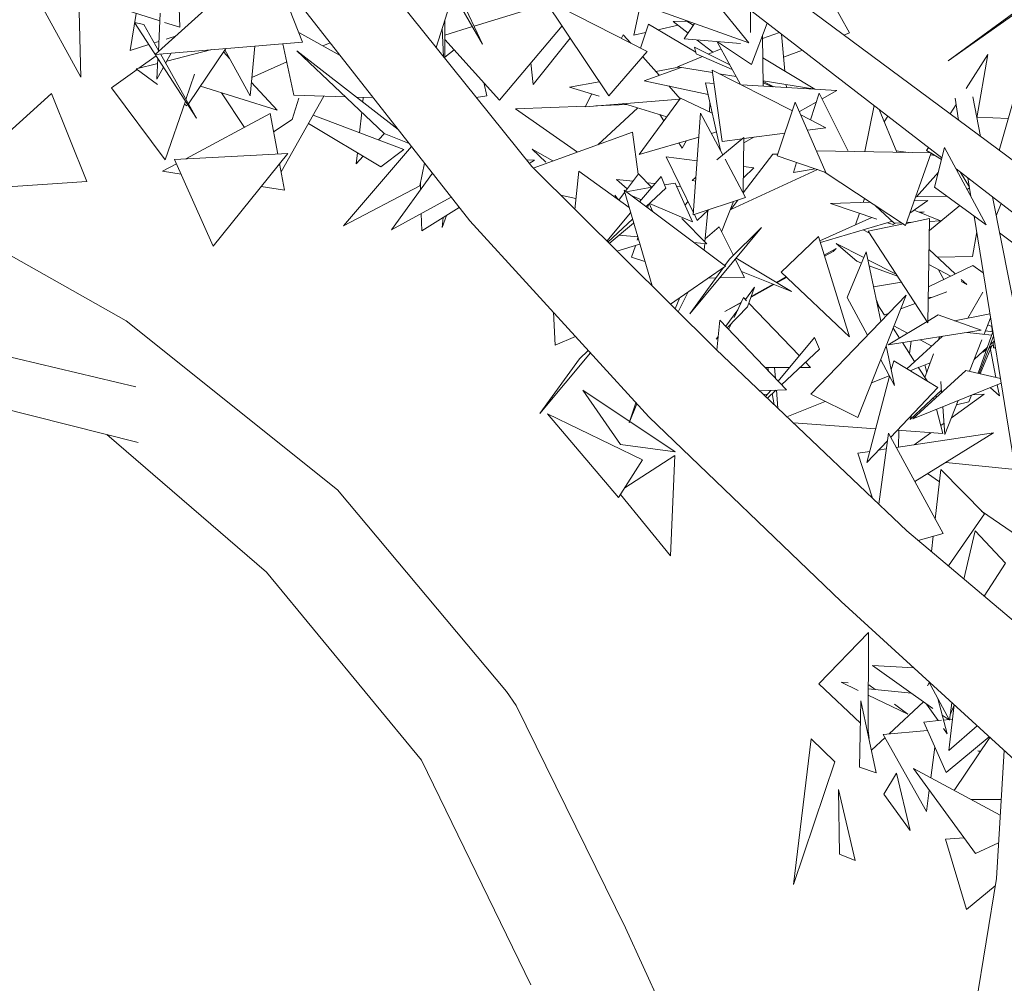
# Model space of a CAD drawing. Header units: metres. Extents: x -14.5 to 19.7, y -19.1 to 4.
# Tile 137 of 218: x 17.332 to 17.65, y 2.093 to 2.404. Entities that reach past the tile are written whole.
import ezdxf

# ---------------------------------------------------------------- set-up
doc = ezdxf.new("R2010")
doc.units = ezdxf.units.M
doc.layers.add('G-IMPT', color=7, linetype='Continuous', lineweight=5)
doc.layers.add('L-PLNT', color=7, linetype='Continuous', lineweight=5, true_color=0x005900)

# ---------------------------------------------------------------- blocks, each defined once
blk = doc.blocks.new('ÁRVORES ORNAMENTAIS - Pequeno e Médio Porte - Ipê-roxo-2976198-A')
at = {"layer": 'G-IMPT', "color": 253, "true_color": 0xaaaaaa}
for p, q in [((7.00668, 2.39584), (6.98723, 2.43716)), ((6.93735, 2.42503), (6.90107, 2.39255)), ((6.93735, 2.42503), (6.94861, 2.39648)), ((6.90911, 2.40128), (6.90818, 2.42477)), ((7.21425, 2.33112), (7.08842, 2.42458)), ((7.02249, 2.35636), (6.97036, 2.42138)), ((7.07272, 2.42059), (7.09248, 2.39629)), ((7.15475, 2.35918), (7.0818, 2.41546)), ((7.12494, 2.39944), (7.11487, 2.41761)), ((6.90265, 2.40334), (6.87356, 2.41261)), ((6.99171, 2.39476), (6.99759, 2.41329)), ((7.19151, 2.41504), (7.15679, 2.3905)), ((6.86393, 2.40924), (6.87714, 2.3852)), ((6.87651, 2.41167), (6.87714, 2.3852)), ((7.00668, 2.39584), (6.99722, 2.41213)), ((7.04734, 2.37916), (7.02637, 2.41059)), ((7.05975, 2.39344), (7.02637, 2.41059)), ((7.05507, 2.4096), (7.09248, 2.39629)), ((7.18454, 2.41084), (7.15679, 2.3905)), ((6.90214, 2.39351), (6.90278, 2.40588)), ((7.00255, 2.33889), (6.94891, 2.40726)), ((7.00395, 2.40164), (7.02753, 2.40886)), ((7.05545, 2.39874), (7.05753, 2.40873)), ((7.09299, 2.39958), (7.09306, 2.40677)), ((6.89311, 2.39379), (6.89504, 2.40576)), ((6.89447, 2.40284), (6.89747, 2.40218)), ((6.89447, 2.40284), (6.91443, 2.372)), ((6.90911, 2.40128), (6.90416, 2.40285)), ((6.99446, 2.40343), (6.9945, 2.39127)), ((7.07263, 2.40323), (7.06805, 2.40319)), ((7.06805, 2.40319), (7.07291, 2.39941)), ((7.07458, 2.40191), (7.07223, 2.40349)), ((6.89747, 2.40218), (6.90227, 2.39363)), ((6.94738, 2.39961), (6.96075, 2.39216)), ((6.99368, 2.40099), (6.9941, 2.39177)), ((6.99448, 2.39875), (7.00341, 2.40148)), ((7.0323, 2.40171), (7.01216, 2.37784)), ((7.05545, 2.39874), (7.05922, 2.39958)), ((7.06009, 2.40223), (7.05756, 2.39457)), ((7.06009, 2.40223), (7.0754, 2.39328)), ((7.06314, 2.40045), (7.06969, 2.40191)), ((7.07164, 2.39751), (7.07498, 2.40252)), ((7.09844, 2.40262), (7.09335, 2.38927)), ((7.09688, 2.39766), (7.10234, 2.39961)), ((6.9008, 2.39625), (6.90231, 2.39673)), ((6.94861, 2.39648), (6.90107, 2.39255)), ((6.90462, 2.39747), (6.90763, 2.39843)), ((6.95517, 2.39527), (6.9575, 2.39631)), ((6.99448, 2.39736), (7.01216, 2.37784)), ((7.02298, 2.38286), (7.03491, 2.3978)), ((7.05202, 2.39888), (7.05141, 2.39773)), ((7.05202, 2.39888), (7.05441, 2.39619)), ((7.08981, 2.39603), (7.07164, 2.39751)), ((7.0758, 2.39717), (7.08084, 2.39325)), ((7.08229, 2.39664), (7.08977, 2.38288)), ((7.09335, 2.38927), (7.08243, 2.39663)), ((7.09687, 2.39849), (7.09712, 2.38227)), ((7.10412, 2.38715), (7.103, 2.39911)), ((7.12494, 2.39944), (7.12316, 2.39878)), ((6.89311, 2.39379), (6.89909, 2.3957)), ((6.90486, 2.39037), (6.91939, 2.39407)), ((6.91183, 2.37663), (6.92387, 2.39444)), ((6.92312, 2.39332), (6.92509, 2.39118)), ((6.92356, 2.39397), (6.93171, 2.37914)), ((6.93328, 2.39522), (6.93171, 2.37914)), ((6.94225, 2.39596), (6.94585, 2.37935)), ((6.97945, 2.36833), (6.94674, 2.39372)), ((6.97493, 2.3671), (6.94674, 2.39372)), ((6.99753, 2.39399), (6.9945, 2.39164)), ((7.04734, 2.37916), (7.05975, 2.39344)), ((7.07496, 2.39487), (7.07555, 2.39273)), ((7.07496, 2.39487), (7.08635, 2.38916)), ((7.08352, 2.39437), (7.07939, 2.39265)), ((7.10976, 2.39389), (7.10369, 2.39168)), ((6.8959, 2.38809), (6.90147, 2.39204)), ((6.90167, 2.38456), (6.90202, 2.39118)), ((6.9028, 2.3927), (6.91443, 2.372)), ((6.90449, 2.38969), (6.9063, 2.39299)), ((6.93229, 2.38511), (6.94352, 2.3901)), ((7.05832, 2.39179), (7.06363, 2.3858)), ((7.07753, 2.39187), (7.06946, 2.38851)), ((7.07555, 2.39273), (7.08715, 2.3877)), ((7.09698, 2.39143), (7.11378, 2.38135)), ((7.16251, 2.38152), (7.16949, 2.39247)), ((7.16603, 2.37207), (7.16949, 2.39247)), ((6.88703, 2.38178), (6.8953, 2.38766)), ((6.89503, 2.38786), (6.90194, 2.38962)), ((6.89503, 2.38786), (6.90189, 2.38284)), ((6.90167, 2.38456), (6.9038, 2.38843)), ((7.02225, 2.3898), (7.02298, 2.38286)), ((7.05876, 2.38406), (7.07068, 2.38831)), ((7.06994, 2.38843), (7.0625, 2.38707)), ((7.08079, 2.38668), (7.06946, 2.38851)), ((7.08384, 2.36449), (7.08068, 2.38748)), ((7.08068, 2.38748), (7.10653, 2.3744)), ((6.91104, 2.37803), (6.91383, 2.38614)), ((7.04428, 2.38374), (7.03469, 2.38199)), ((7.07935, 2.37965), (7.05876, 2.38406)), ((7.08837, 2.38545), (7.08297, 2.38632)), ((7.11378, 2.38135), (7.0971, 2.38404)), ((7.0971, 2.38378), (7.10051, 2.38207)), ((6.88703, 2.38178), (6.90435, 2.35855)), ((6.91569, 2.38234), (6.94044, 2.37452)), ((6.93214, 2.38353), (6.94044, 2.37452)), ((7.00707, 2.38346), (7.00799, 2.37923)), ((7.03469, 2.38199), (7.04429, 2.37906)), ((7.06668, 2.38236), (7.07032, 2.37826)), ((7.0833, 2.36166), (7.07854, 2.38336)), ((7.07854, 2.38336), (7.08127, 2.3832)), ((7.09017, 2.38268), (7.12084, 2.38088)), ((7.09711, 2.38339), (7.10009, 2.3821)), ((7.10462, 2.38183), (7.10452, 2.38284)), ((7.11609, 2.37821), (7.12084, 2.38088)), ((6.86765, 2.37994), (6.84022, 2.35512)), ((6.86765, 2.37994), (6.87914, 2.35154)), ((6.90435, 2.35855), (6.91086, 2.37751)), ((6.92252, 2.38018), (6.92991, 2.36901)), ((6.94173, 2.35471), (6.95554, 2.37909)), ((6.9474, 2.37845), (6.9453, 2.37161)), ((6.94585, 2.37935), (6.96243, 2.3789)), ((6.96595, 2.3788), (6.97135, 2.37866)), ((6.96821, 2.37874), (6.96804, 2.37718)), ((7.0046, 2.37868), (7.00799, 2.37923)), ((7.04191, 2.37978), (7.03974, 2.37568)), ((7.07023, 2.37815), (7.03974, 2.37568)), ((7.07045, 2.37844), (7.05714, 2.36028)), ((7.07045, 2.37844), (7.08068, 2.37363)), ((7.11517, 2.38008), (7.11236, 2.37145)), ((7.12446, 2.3613), (7.11517, 2.38008)), ((7.1601, 2.37134), (7.15895, 2.37841)), ((7.16721, 2.36606), (7.16468, 2.37891)), ((7.17857, 2.38037), (7.17323, 2.36159)), ((6.91053, 2.37653), (6.91135, 2.37592)), ((7.03982, 2.37583), (7.01731, 2.37497)), ((7.01731, 2.37497), (7.03722, 2.36107)), ((7.05319, 2.37634), (7.0432, 2.37596)), ((7.05671, 2.37527), (7.04377, 2.36344)), ((7.05209, 2.37668), (7.06604, 2.37243)), ((7.07993, 2.37701), (7.07981, 2.37403)), ((7.10744, 2.37714), (7.10167, 2.35981)), ((7.10744, 2.37714), (7.1173, 2.35448)), ((7.10877, 2.37409), (7.11421, 2.37715)), ((7.13288, 2.37605), (7.12983, 2.3612)), ((7.14015, 2.36102), (7.13452, 2.37479)), ((7.15734, 2.37339), (7.15927, 2.37643)), ((6.93821, 2.37346), (6.91104, 2.35891)), ((6.93821, 2.37346), (6.94066, 2.36042)), ((6.93931, 2.36763), (6.9453, 2.37161)), ((6.98125, 2.36185), (6.95208, 2.37298)), ((6.96769, 2.37393), (6.96698, 2.3673)), ((7.06509, 2.37113), (7.06376, 2.37312)), ((7.07459, 2.34079), (7.07689, 2.37363)), ((7.08413, 2.36012), (7.07689, 2.37363)), ((7.10923, 2.37303), (7.11736, 2.36892)), ((7.13732, 2.37263), (7.13613, 2.37085)), ((7.16606, 2.3723), (7.17615, 2.37186)), ((6.95057, 2.37032), (6.97384, 2.3563)), ((7.11136, 2.36813), (7.11736, 2.36892)), ((6.9731, 2.36496), (6.97505, 2.36705)), ((6.98301, 2.3638), (6.97493, 2.3671)), ((7.02293, 2.35592), (7.05503, 2.3675)), ((7.05684, 2.35391), (7.05503, 2.3675)), ((7.07635, 2.36589), (7.05714, 2.36028)), ((7.07242, 2.36474), (7.07104, 2.36228)), ((7.08201, 2.36755), (7.0804, 2.36708)), ((7.0822, 2.35853), (7.09088, 2.36571)), ((7.08384, 2.36449), (7.09047, 2.36537)), ((7.09067, 2.34834), (7.09088, 2.36571)), ((7.09086, 2.36403), (7.09409, 2.36584)), ((7.09088, 2.36542), (7.10412, 2.36717)), ((6.98375, 2.36286), (6.96183, 2.33724)), ((6.98125, 2.36185), (6.97384, 2.3563)), ((7.02935, 2.35824), (7.02263, 2.36199)), ((7.02709, 2.35786), (7.02263, 2.36199)), ((7.07104, 2.36228), (7.06988, 2.364)), ((7.15131, 2.36082), (7.11426, 2.36148)), ((7.14389, 2.36095), (7.13999, 2.36141)), ((7.1498, 2.36155), (7.15042, 2.36252)), ((7.15104, 2.36083), (7.1498, 2.36155)), ((7.1556, 2.36253), (7.15235, 2.34975)), ((7.16899, 2.33762), (7.1556, 2.36253)), ((6.9074, 2.35872), (6.94384, 2.36058)), ((6.91978, 2.33069), (6.9074, 2.35872)), ((6.91978, 2.33069), (6.94384, 2.36058)), ((6.96629, 2.36085), (6.9659, 2.35726)), ((6.9659, 2.35726), (6.96819, 2.35971)), ((7.02339, 2.35848), (7.02102, 2.35854)), ((7.02166, 2.35739), (7.02339, 2.35848)), ((7.06588, 2.3595), (7.07464, 2.34148)), ((7.06588, 2.3595), (7.07581, 2.35825)), ((7.09145, 2.34645), (7.08483, 2.35881)), ((7.10017, 2.36044), (7.09068, 2.34789)), ((7.10017, 2.36044), (7.10187, 2.36041)), ((7.10167, 2.35981), (7.1173, 2.35448)), ((7.15131, 2.36082), (7.14301, 2.33745)), ((7.15254, 2.35994), (7.15106, 2.36012)), ((7.15463, 2.35872), (7.15127, 2.36069)), ((6.90803, 2.35729), (6.90352, 2.35488)), ((6.94124, 2.35734), (6.94284, 2.34881)), ((6.98646, 2.35015), (6.98792, 2.35753)), ((7.08198, 2.29741), (7.02249, 2.35636)), ((7.08666, 2.34256), (7.11461, 2.3554)), ((7.09073, 2.35281), (7.09411, 2.35594)), ((7.09077, 2.35636), (7.09411, 2.35594)), ((7.10788, 2.35769), (7.10684, 2.35448)), ((7.11392, 2.35563), (7.10684, 2.35448)), ((7.19689, 2.32667), (7.15928, 2.35568)), ((6.89174, 2.30672), (6.8112, 2.35218)), ((6.9095, 2.35396), (6.90352, 2.35488)), ((6.99051, 2.35423), (6.97731, 2.33602)), ((7.03766, 2.35486), (7.0364, 2.34258)), ((7.03766, 2.35486), (7.05389, 2.34316)), ((7.05331, 2.34924), (7.04985, 2.35227)), ((7.05516, 2.35168), (7.04985, 2.35227)), ((7.05691, 2.35401), (7.0527, 2.34843)), ((7.05691, 2.35401), (7.06111, 2.34972)), ((7.06418, 2.35323), (7.05729, 2.345)), ((7.06418, 2.35323), (7.06572, 2.34944)), ((7.07417, 2.35189), (7.07544, 2.35294)), ((7.07417, 2.35189), (7.07535, 2.35164)), ((7.14301, 2.33745), (7.11675, 2.35467)), ((7.14653, 2.34666), (7.15358, 2.35459)), ((7.16058, 2.35468), (7.1636, 2.34976)), ((7.16409, 2.34674), (7.16312, 2.35272)), ((6.87914, 2.35154), (6.83998, 2.34902)), ((6.94284, 2.34881), (6.93531, 2.34998)), ((6.98646, 2.35015), (6.96183, 2.33724)), ((6.98667, 2.34893), (6.98661, 2.35091)), ((7.08501, 2.32433), (7.05225, 2.34876)), ((7.0613, 2.3179), (7.05225, 2.34876)), ((7.05293, 2.34825), (7.06126, 2.34974)), ((7.06572, 2.34944), (7.05934, 2.34348)), ((7.06222, 2.3509), (7.05968, 2.35118)), ((7.0653, 2.35047), (7.06879, 2.35109)), ((7.06879, 2.35109), (7.07436, 2.33853)), ((7.07051, 2.34998), (7.06922, 2.35012)), ((7.16899, 2.33762), (7.15235, 2.34975)), ((7.16364, 2.34949), (7.16285, 2.34904)), ((6.99655, 2.34653), (6.97731, 2.33602)), ((7.03676, 2.34606), (7.0318, 2.34714)), ((7.05045, 2.34564), (7.04932, 2.34713)), ((7.0524, 2.34803), (7.05055, 2.34557)), ((7.05438, 2.34717), (7.05785, 2.34567)), ((7.07459, 2.34079), (7.09145, 2.34645)), ((7.08897, 2.34561), (7.08666, 2.34256)), ((7.12979, 2.34612), (7.12935, 2.34484)), ((7.15631, 2.34686), (7.14653, 2.34666)), ((7.19012, 2.24995), (7.17105, 2.3466)), ((6.98707, 2.33564), (6.99914, 2.34323)), ((7.06025, 2.34433), (7.05985, 2.34309)), ((7.0604, 2.34447), (7.06154, 2.34184)), ((7.06047, 2.34454), (7.07436, 2.33853)), ((7.07193, 2.344), (7.07287, 2.34512)), ((7.07582, 2.33905), (7.07948, 2.34243)), ((7.08371, 2.33531), (7.08756, 2.34514)), ((7.11878, 2.34452), (7.13164, 2.3449)), ((7.11878, 2.34452), (7.13372, 2.33948)), ((7.13938, 2.33818), (7.13337, 2.34377)), ((7.14442, 2.34141), (7.15023, 2.34546)), ((7.15429, 2.33889), (7.14576, 2.34234)), ((7.14581, 2.34533), (7.15023, 2.34546)), ((7.16047, 2.34383), (7.15068, 2.33575)), ((7.17226, 2.34046), (7.17379, 2.34449)), ((6.98707, 2.33564), (6.9869, 2.34126)), ((6.99364, 2.33679), (6.99505, 2.34066)), ((6.99364, 2.33679), (6.99395, 2.33997)), ((7.05437, 2.34152), (7.04671, 2.33236)), ((7.05499, 2.33942), (7.04706, 2.33201)), ((7.0709, 2.33969), (7.07894, 2.33147)), ((7.07492, 2.3409), (7.07582, 2.33905)), ((7.07832, 2.3321), (7.0793, 2.34226)), ((7.13212, 2.34002), (7.11541, 2.33243)), ((7.12815, 2.34136), (7.12686, 2.33763)), ((7.14323, 2.33808), (7.15075, 2.33962)), ((7.14748, 2.34165), (7.14901, 2.34178)), ((7.14901, 2.34178), (7.14794, 2.34146)), ((7.15075, 2.33962), (7.15021, 2.30599)), ((7.17986, 2.24952), (7.16511, 2.34045)), ((7.06023, 2.27576), (7.00255, 2.33889)), ((7.05536, 2.33816), (7.04743, 2.33165)), ((7.09661, 2.33679), (7.07345, 2.30891)), ((7.08288, 2.33694), (7.07841, 2.33308)), ((7.08749, 2.32775), (7.08288, 2.33694)), ((7.09661, 2.33679), (7.0863, 2.32657)), ((7.13876, 2.33875), (7.11557, 2.3319)), ((7.13097, 2.33555), (7.14233, 2.33789)), ((7.13722, 2.33829), (7.13906, 2.33767)), ((7.13906, 2.33767), (7.13981, 2.3382)), ((7.13938, 2.33818), (7.14172, 2.33829)), ((7.14334, 2.33837), (7.14505, 2.33845)), ((7.15073, 2.33872), (7.15429, 2.33889)), ((7.05066, 2.3343), (7.05667, 2.3337)), ((7.05674, 2.33347), (7.05649, 2.33271)), ((7.11498, 2.33382), (7.10286, 2.32236)), ((7.11498, 2.33382), (7.12492, 2.30151)), ((7.12936, 2.33597), (7.13141, 2.33489)), ((7.13097, 2.33555), (7.15021, 2.30599)), ((7.16593, 2.33537), (7.16463, 2.32744)), ((7.17333, 2.33506), (7.17891, 2.33083)), ((7.05736, 2.33133), (7.04996, 2.32913)), ((7.0559, 2.33089), (7.0547, 2.32718)), ((7.07489, 2.33188), (7.07894, 2.33147)), ((7.07807, 2.32951), (7.07827, 2.33154)), ((7.1206, 2.32998), (7.11682, 2.32783)), ((7.1206, 2.32998), (7.11967, 2.32905)), ((7.12956, 2.32704), (7.12061, 2.33164)), ((7.12725, 2.32586), (7.12061, 2.33164)), ((7.15059, 2.32966), (7.15903, 2.3218)), ((6.7181, 2.32711), (6.89492, 2.2854)), ((7.0547, 2.32718), (7.059, 2.32575)), ((7.0863, 2.32657), (7.08479, 2.32449)), ((7.09108, 2.32061), (7.0881, 2.32655)), ((7.08835, 2.32685), (7.10626, 2.31613)), ((7.11692, 2.32752), (7.11967, 2.32905)), ((7.12416, 2.31416), (7.13033, 2.32888)), ((7.13033, 2.32888), (7.13507, 2.30653)), ((7.16463, 2.32744), (7.1533, 2.32714)), ((7.08501, 2.32433), (7.06721, 2.31205)), ((7.08433, 2.32385), (7.07345, 2.30891)), ((7.12882, 2.32529), (7.12725, 2.32586)), ((7.14002, 2.32166), (7.13086, 2.32637)), ((7.14038, 2.3211), (7.13128, 2.3244)), ((7.1504, 2.31761), (7.16468, 2.32454)), ((7.15051, 2.3248), (7.15755, 2.32108)), ((7.16807, 2.32218), (7.16468, 2.32454)), ((7.08188, 2.32049), (7.0794, 2.32045)), ((7.09108, 2.32061), (7.08308, 2.3205)), ((7.09011, 2.32254), (7.10626, 2.31613)), ((7.10448, 2.32083), (7.10136, 2.31906)), ((7.10152, 2.31896), (7.10463, 2.32069)), ((7.10286, 2.32236), (7.12492, 2.30151)), ((7.15533, 2.32), (7.15361, 2.32316)), ((7.09435, 2.31748), (7.09141, 2.31353)), ((7.09435, 2.31748), (7.09209, 2.31114)), ((7.09324, 2.31435), (7.10052, 2.3184)), ((7.10034, 2.31848), (7.09328, 2.31447)), ((7.1327, 2.31767), (7.14165, 2.31916)), ((7.16088, 2.31932), (7.16276, 2.31833)), ((7.16094, 2.32003), (7.16276, 2.31833)), ((6.71234, 2.31378), (6.89563, 2.26747)), ((7.06872, 2.31055), (7.07025, 2.31415)), ((7.06878, 2.31049), (7.07027, 2.31416)), ((7.07291, 2.31598), (7.06967, 2.30961)), ((7.0878, 2.30777), (7.09082, 2.31414)), ((7.09082, 2.31414), (7.09176, 2.31316)), ((7.11245, 2.28299), (7.14319, 2.31498)), ((7.12416, 2.31416), (7.13073, 2.30201)), ((7.12766, 2.2755), (7.14319, 2.31498)), ((7.15635, 2.31601), (7.15034, 2.3138)), ((7.15035, 2.31428), (7.15131, 2.31416)), ((7.16312, 2.30757), (7.16794, 2.31595)), ((7.09013, 2.31269), (7.08477, 2.30964)), ((7.08477, 2.30964), (7.09009, 2.3126)), ((7.0855, 2.30441), (7.09209, 2.31114)), ((7.09253, 2.31236), (7.10877, 2.29541)), ((7.13363, 2.31332), (7.13455, 2.31113)), ((7.13627, 2.30847), (7.13387, 2.31218)), ((7.14614, 2.31225), (7.14143, 2.31052)), ((7.03009, 2.29885), (7.02948, 2.30942)), ((7.08897, 2.31024), (7.08502, 2.30492)), ((7.13752, 2.30908), (7.1362, 2.30859)), ((7.15351, 2.30857), (7.15022, 2.3066)), ((7.15351, 2.30857), (7.16735, 2.30363)), ((7.17021, 2.30898), (7.15875, 2.3067)), ((7.17043, 2.30764), (7.16834, 2.30233)), ((6.9599, 2.25226), (6.89174, 2.30672)), ((7.08216, 2.29724), (7.0831, 2.30693)), ((7.0831, 2.30693), (7.10459, 2.28443)), ((7.08598, 2.30391), (7.08688, 2.30582)), ((7.14993, 2.30643), (7.13741, 2.29894)), ((7.14104, 2.30111), (7.13898, 2.30428)), ((7.14368, 2.30269), (7.13927, 2.30503)), ((7.16954, 2.30539), (7.17084, 2.30483)), ((7.1708, 2.30533), (7.17096, 2.30319)), ((7.03661, 2.30161), (7.03009, 2.29885)), ((7.08258, 2.30163), (7.08196, 2.3008)), ((7.08196, 2.3008), (7.08256, 2.30141)), ((7.11364, 2.30128), (7.10196, 2.28718)), ((7.11364, 2.30128), (7.11525, 2.29751)), ((7.13741, 2.29894), (7.16735, 2.30363)), ((7.14343, 2.29124), (7.15488, 2.30168)), ((7.15396, 2.30153), (7.15359, 2.3005)), ((7.16288, 2.30293), (7.17079, 2.30206)), ((7.17116, 2.30313), (7.16645, 2.28976)), ((7.17139, 2.30172), (7.16668, 2.28971)), ((7.1688, 2.3035), (7.17116, 2.30316)), ((7.13675, 2.29861), (7.13945, 2.28587)), ((7.14594, 2.29353), (7.14198, 2.29965)), ((7.14428, 2.2961), (7.14486, 2.30011)), ((7.15146, 2.29855), (7.1477, 2.30055)), ((7.16764, 2.30054), (7.16367, 2.29041)), ((7.16943, 2.29821), (7.16517, 2.29424)), ((7.17081, 2.29861), (7.1671, 2.28961)), ((7.16992, 2.29797), (7.17126, 2.29894)), ((7.17021, 2.29818), (7.17034, 2.29752)), ((7.17163, 2.30026), (7.17035, 2.29907)), ((7.1712, 2.29986), (7.17134, 2.29793)), ((7.17199, 2.29802), (7.17134, 2.29793)), ((7.04143, 2.29633), (7.02514, 2.27676)), ((7.04068, 2.29715), (7.03788, 2.29442)), ((7.1434, 2.239), (7.08198, 2.29741)), ((7.11525, 2.29751), (7.10305, 2.28604)), ((7.15199, 2.29603), (7.14927, 2.2884)), ((7.16803, 2.29661), (7.16915, 2.29741)), ((7.17034, 2.29748), (7.17211, 2.28845)), ((7.03788, 2.29442), (7.02514, 2.27676)), ((7.09772, 2.29162), (7.10565, 2.29163)), ((7.09861, 2.29162), (7.0988, 2.29049)), ((7.10106, 2.28812), (7.10077, 2.29162)), ((7.109, 2.29163), (7.11238, 2.29164)), ((7.11078, 2.29331), (7.11238, 2.29164)), ((7.13499, 2.29413), (7.13945, 2.28587)), ((7.1384, 2.29084), (7.13918, 2.29379)), ((7.15344, 2.28519), (7.13918, 2.29379)), ((7.14449, 2.29059), (7.14707, 2.29161)), ((7.14997, 2.28731), (7.14712, 2.29172)), ((7.14717, 2.29164), (7.15096, 2.29314)), ((7.14923, 2.29246), (7.14986, 2.29005)), ((7.13048, 2.26098), (7.13786, 2.28881)), ((7.13777, 2.28899), (7.13207, 2.28671)), ((7.14536, 2.27508), (7.16247, 2.29068)), ((7.16247, 2.29068), (7.1736, 2.28811)), ((7.14536, 2.27508), (7.17384, 2.28659)), ((7.15462, 2.28353), (7.15434, 2.2871)), ((7.17258, 2.28608), (7.17329, 2.28245)), ((7.05115, 2.26684), (7.03899, 2.28432)), ((7.06874, 2.26441), (7.03899, 2.28432)), ((7.09596, 2.28412), (7.10459, 2.28443)), ((7.0984, 2.28288), (7.09705, 2.28308)), ((7.09953, 2.28425), (7.0979, 2.28227)), ((7.10121, 2.28431), (7.09847, 2.28173)), ((7.10006, 2.28322), (7.10068, 2.27963)), ((7.10187, 2.27849), (7.10139, 2.28431)), ((7.11245, 2.28299), (7.12766, 2.2755)), ((7.15344, 2.28519), (7.1382, 2.26912)), ((7.15456, 2.28433), (7.14445, 2.2749)), ((7.1524, 2.28232), (7.15334, 2.28236)), ((7.1683, 2.283), (7.15778, 2.2754)), ((7.16427, 2.28272), (7.16337, 2.28053)), ((7.16457, 2.28284), (7.1683, 2.283)), ((7.17032, 2.28517), (7.17329, 2.28245)), ((7.0539, 2.27383), (7.05609, 2.28029)), ((7.0539, 2.27383), (7.05639, 2.27996)), ((7.11707, 2.28071), (7.10473, 2.27578)), ((7.15199, 2.28194), (7.15216, 2.28128)), ((7.15569, 2.27007), (7.15498, 2.27897)), ((7.15997, 2.28099), (7.15569, 2.27007)), ((7.15942, 2.27957), (7.16337, 2.28053)), ((7.05822, 2.26184), (7.02758, 2.27673)), ((7.05048, 2.24976), (7.02758, 2.27673)), ((7.12222, 2.21622), (7.06023, 2.27576)), ((7.14491, 2.2762), (7.14445, 2.2749)), ((7.15298, 2.27816), (7.15502, 2.27035)), ((7.10685, 2.27376), (7.13337, 2.27188)), ((7.1554, 2.27368), (7.15435, 2.27292)), ((6.93704, 2.22565), (6.88551, 2.27002)), ((7.13442, 2.24754), (7.13747, 2.27046)), ((7.15508, 2.23815), (7.13747, 2.27046)), ((7.17131, 2.27059), (7.13997, 2.26587)), ((7.14035, 2.27139), (7.15502, 2.27035)), ((7.14084, 2.27136), (7.1407, 2.26599)), ((7.15117, 2.27062), (7.14582, 2.26676)), ((7.14597, 2.25487), (7.17131, 2.27059)), ((7.05115, 2.26684), (7.06874, 2.26441)), ((7.13715, 2.26801), (7.13048, 2.26098)), ((7.06864, 2.26331), (7.0525, 2.2529)), ((7.06864, 2.26331), (7.06724, 2.23092)), ((7.13144, 2.26459), (7.12758, 2.26401)), ((7.13233, 2.24953), (7.12758, 2.26401)), ((7.1368, 2.2654), (7.13431, 2.26502)), ((7.05822, 2.26184), (7.05048, 2.24976)), ((7.15596, 2.26107), (7.17836, 2.25876)), ((7.15396, 2.25475), (7.15008, 2.25743)), ((7.15442, 2.2588), (7.15257, 2.24277)), ((7.15442, 2.2588), (7.16843, 2.24446)), ((7.01438, 2.18721), (6.9599, 2.25226)), ((7.05111, 2.25073), (7.06724, 2.23092)), ((7.16843, 2.24446), (7.15682, 2.22769)), ((7.17911, 2.23739), (7.16753, 2.24538)), ((7.20998, 2.18287), (7.1434, 2.239)), ((7.15508, 2.23815), (7.14707, 2.23591)), ((7.16549, 2.23898), (7.16183, 2.22346)), ((7.17518, 2.22857), (7.16549, 2.23898)), ((7.15193, 2.23727), (7.15135, 2.2323)), ((7.17518, 2.22857), (7.16838, 2.21794)), ((6.98693, 2.16507), (6.93704, 2.22565)), ((7.18487, 2.15903), (7.12222, 2.21622)), ((7.1151, 2.18973), (7.13105, 2.20628)), ((7.13095, 2.17458), (7.13105, 2.20628)), ((7.15185, 2.18174), (7.13237, 2.19557)), ((7.14564, 2.19484), (7.13237, 2.19557)), ((7.12449, 2.19004), (7.12227, 2.19026)), ((7.12778, 2.18759), (7.12227, 2.19026)), ((7.15064, 2.19004), (7.15011, 2.189)), ((7.15038, 2.19051), (7.15716, 2.17802)), ((7.01438, 2.18721), (7.01744, 2.1827)), ((7.1151, 2.18973), (7.12847, 2.17696)), ((7.13099, 2.18812), (7.14494, 2.18664)), ((7.13116, 2.1894), (7.13316, 2.18789)), ((7.12861, 2.18419), (7.1282, 2.1628)), ((7.12861, 2.18419), (7.13357, 2.16097)), ((7.1437, 2.17988), (7.13099, 2.18603)), ((7.13769, 2.17357), (7.1488, 2.1839)), ((7.15647, 2.17357), (7.1534, 2.18495)), ((7.05277, 2.11106), (7.01744, 2.1827)), ((7.1394, 2.18314), (7.1437, 2.17988)), ((7.15351, 2.17784), (7.14981, 2.18318)), ((7.15872, 2.1829), (7.15696, 2.16817)), ((7.15795, 2.1836), (7.15716, 2.17802)), ((7.1574, 2.17975), (7.15871, 2.18281)), ((7.14885, 2.17734), (7.1546, 2.17796)), ((7.15607, 2.16115), (7.14885, 2.17734)), ((7.15676, 2.17825), (7.15484, 2.17961)), ((7.15526, 2.17803), (7.15705, 2.17822)), ((7.15719, 2.17824), (7.15818, 2.17834)), ((7.131, 2.17458), (7.13125, 2.1721)), ((7.13582, 2.1734), (7.15004, 2.17468)), ((7.15647, 2.17357), (7.15525, 2.17532)), ((7.16611, 2.17616), (7.15696, 2.16817)), ((7.11261, 2.17197), (7.10685, 2.12498)), ((7.11261, 2.17197), (7.12016, 2.16457)), ((7.13201, 2.16828), (7.1364, 2.17237)), ((7.13582, 2.1734), (7.14976, 2.14855)), ((7.15607, 2.16115), (7.17001, 2.17259)), ((7.17021, 2.17241), (7.15868, 2.15532)), ((7.15242, 2.16932), (7.15115, 2.15935)), ((7.16725, 2.16802), (7.16635, 2.16812)), ((7.16708, 2.16776), (7.16635, 2.16812)), ((7.17228, 2.12698), (7.17483, 2.16819)), ((7.02219, 2.09273), (6.98693, 2.16507)), ((7.12016, 2.16457), (7.10685, 2.12498)), ((7.13357, 2.16097), (7.1282, 2.1628)), ((7.16555, 2.13505), (7.14552, 2.16235)), ((7.17355, 2.14739), (7.14552, 2.16235)), ((7.14005, 2.16085), (7.13601, 2.15413)), ((7.14444, 2.14238), (7.14005, 2.16085)), ((7.12134, 2.1556), (7.1268, 2.13273)), ((7.12134, 2.1556), (7.12175, 2.13478)), ((7.15064, 2.15537), (7.14976, 2.14855)), ((7.14444, 2.14238), (7.13601, 2.15413)), ((7.16407, 2.15244), (7.17386, 2.15243)), ((7.15583, 2.13962), (7.16189, 2.14003)), ((7.16269, 2.11695), (7.15583, 2.13962)), ((7.16555, 2.13505), (7.17299, 2.13843)), ((7.1268, 2.13273), (7.12175, 2.13478)), ((7.15492, 2.01971), (7.17228, 2.12698)), ((7.16269, 2.11695), (7.17189, 2.12455)), ((7.0888, 2.03234), (7.05277, 2.11106))]:
    blk.add_line(p, q, dxfattribs=at)

msp = doc.modelspace()

# ---------------------------------------------------------------- block references
at = {"layer": 'L-PLNT', "color": 253, "true_color": 0xaaaaaa}
msp.add_blockref('ÁRVORES ORNAMENTAIS - Pequeno e Médio Porte - Ipê-roxo-2976198-A', (10.47483, 0), dxfattribs=at)

doc.saveas('drawing.dxf')
